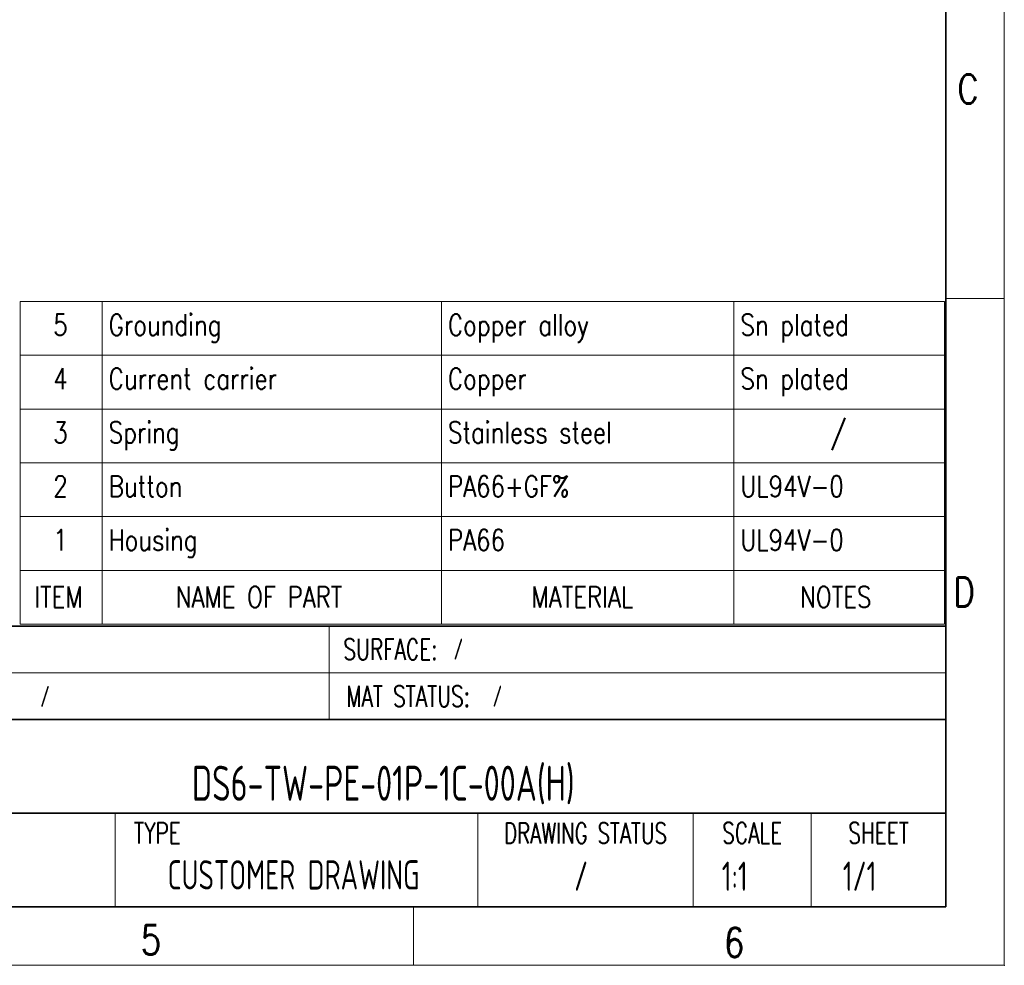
# Model space of a CAD drawing. Header units: millimetres. Extents: x 6 to 292, y 5 to 204.
# Tile 17 of 23: x 208 to 292, y 5 to 86. Entities that reach past the tile are written whole.
import ezdxf
from ezdxf.entities.mleader import LeaderData, LeaderLine
from ezdxf.enums import TextEntityAlignment as Align
from ezdxf.math import Vec2, Vec3

# ---------------------------------------------------------------- set-up
doc = ezdxf.new("R2010")
doc.units = ezdxf.units.MM
for name, color, linetype in [('Default', 7, 'Continuous'), ('TEXT', 7, 'Continuous'), ('图框', 7, 'Continuous'), ('细实线', 7, 'Continuous'), ('轮廓线', 7, 'Continuous')]:
    doc.layers.add(name, color=color, linetype=linetype)
doc.layers.add('尺寸层', color=5, linetype='Continuous', lineweight=13)
doc.styles.add('SEACAD_romans_shx', font='romans.shx')

# ---------------------------------------------------------------- blocks, each defined once
blk = doc.blocks.new('SE')
at = {"layer": '尺寸层'}
for p, q in [((214.879, 61.754), (214.879, 57.154)), ((243.879, 61.754), (243.879, 57.154)), ((268.879, 61.754), (268.879, 57.154)), ((207.879, 57.154), (286.879, 57.154)), ((214.879, 57.154), (214.879, 52.554)), ((243.879, 57.154), (243.879, 52.554)), ((268.879, 57.154), (268.879, 52.554)), ((207.879, 52.554), (286.879, 52.554)), ((214.879, 52.554), (214.879, 47.954)), ((243.879, 52.554), (243.879, 47.954)), ((268.879, 52.554), (268.879, 47.954)), ((207.879, 47.954), (286.879, 47.954)), ((214.879, 47.954), (214.879, 43.354)), ((243.879, 47.954), (243.879, 43.354)), ((268.879, 47.954), (268.879, 43.354)), ((207.879, 43.354), (286.879, 43.354)), ((214.879, 43.354), (214.879, 38.754)), ((243.879, 43.354), (243.879, 38.754)), ((268.879, 43.354), (268.879, 38.754)), ((207.879, 38.754), (286.879, 38.754)), ((214.879, 38.754), (214.879, 34.154)), ((243.879, 38.754), (243.879, 34.154)), ((268.879, 38.754), (268.879, 34.154))]:
    blk.add_line(p, q, dxfattribs=at)
blk.add_lwpolyline([(207.879, 34.154), (207.879, 61.754), (286.879, 61.754), (286.879, 34.154), (207.879, 34.154)], dxfattribs=at)
at = {"layer": '尺寸层', "style": 'SEACAD_romans_shx', "width": 0.8}
for s, p in [('5', (210.701, 60.647)), ('Grounding', (215.444, 60.647)), ('Copper alloy', (244.444, 60.647)), ('Sn plated', (269.444, 60.647)), ('4', (210.701, 56.047)), ('Current carrier', (215.444, 56.047)), ('Copper', (244.444, 56.047)), ('Sn plated', (269.444, 56.047)), ('3', (210.701, 51.447)), ('Spring', (215.444, 51.447)), ('Stainless steel', (244.444, 51.447)), ('/', (277.14, 51.447)), ('2', (210.701, 46.847)), ('Button', (215.444, 46.847)), ('PA66+GF%', (244.444, 46.847)), ('UL94V-0', (269.444, 46.847)), ('1', (210.701, 42.247)), ('Housing', (215.444, 42.247)), ('PA66', (244.444, 42.247)), ('UL94V-0', (269.444, 42.247)), ('ITEM', (209.078, 37.391)), ('NAME OF PART', (221.16, 37.391)), ('MATERIAL', (251.571, 37.391)), ('NOTES', (274.53, 37.391))]:
    blk.add_text(s, height=1.8, dxfattribs=at).set_placement(p, align=Align.TOP_LEFT)
blk = doc.blocks.new('_Dot')
at = {"color": 0, "linetype": 'ByBlock', "lineweight": -2}
blk.add_line((-0.5, 0), (-1, 0), dxfattribs=at)
at = {"color": 0, "linetype": 'ByBlock', "const_width": 0.5}
blk.add_lwpolyline([(-0.25, 0, 1), (0.25, 0, 1)], format="xyb", close=True, dxfattribs=at)
blk = doc.blocks.new('A4-drawing_frame')
at = {"layer": '细实线', "color": 7, "linetype": 'Continuous', "lineweight": 13}
for p, q in [((0, 0), (0, 199)), ((-5, 57), (0, 57)), ((-50.5, 5), (-50.5, 0)), ((-286.5, 0), (0, 0))]:
    blk.add_line(p, q, dxfattribs=at)
blk.add_point((0, 0), dxfattribs=at)
at = {"layer": '轮廓线', "color": 7, "linetype": 'Continuous', "lineweight": 35}
for p in [(-5, 195), (-282, 5)]:
    blk.add_line(p, (-5, 5), dxfattribs=at)
at = {"layer": 'TEXT', "char_height": 2.5, "attachment_point": 8, "style": 'SEACAD_romans_shx'}
for s, insert, width in [('{\\fromans|b0||i0||c0|p34;\\C7;\\H2.5;\\W0.8;C}', (-3.093, 73.661), 2.34019), ('{\\fromans|b0||i0||c0|p34;\\C7;\\H2.5;\\W0.8;D}', (-3.43, 30.661), 1.99773), ('{\\fromans|b0||i0||c0|p34;\\C7;\\H2.5;\\W0.8;5}', (-72.939, 0.928), 1.88357), ('{\\fromans|b0||i0||c0|p34;\\C7;\\H2.5;\\W0.8;6}', (-23.093, 0.701), 1.88357)]:
    blk.add_mtext(s, dxfattribs=dict(at, insert=insert, width=width))

msp = doc.modelspace()

# ---------------------------------------------------------------- linework, layer by layer
at = {"layer": '细实线', "color": 7, "linetype": 'Continuous', "lineweight": 13}
for p, q in [((234.3, 34), (234.3, 30)), ((195, 30), (287, 30)), ((234.3, 30), (234.3, 26)), ((216, 10), (216.003, 18)), ((247, 10), (247, 18)), ((265.4, 10), (265.4, 18)), ((275.5, 10), (275.5, 18))]:
    msp.add_line(p, q, dxfattribs=at)
at = {"layer": '轮廓线', "color": 7, "linetype": 'Continuous', "lineweight": 35}
for p, q in [((167, 34), (287, 34)), ((287, 10), (287, 34)), ((167, 26), (287, 26)), ((195, 18), (287, 18)), ((167, 10), (287, 10)), ((195, 10), (287, 10))]:
    msp.add_line(p, q, dxfattribs=at)

# ---------------------------------------------------------------- block references
at = {"layer": '图框', "color": 7}
msp.add_blockref('A4-drawing_frame', (292, 5), dxfattribs=at)
at = {"layer": '尺寸层'}
msp.add_blockref('SE', (0, 0), dxfattribs=at)

# ---------------------------------------------------------------- texts
at = {"layer": 'TEXT', "attachment_point": 5, "style": 'SEACAD_romans_shx'}
for s, insert, char_height, width in [('{\\fromans|b0||i0||c0|p34;\\C7;\\H1.8;\\W0.7;SURFACE:}', (239.526, 32), 1.8, 10.4527), ('{\\fromans|b0||i0||c0|p34;\\C7;\\H1.8;\\W0.7;MAT STATUS:}', (241.039, 28), 1.8, 13.47834), ('{\\fromans|b0||i0||c0|p34;\\C7;\\H1.8;\\W0.7;TYPE}', (219.6, 16.3), 1.8, 7.2), ('{\\fromans|b0||i0||c0|p34;\\C7;\\H1.763888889;\\W0.7;\\T1.;DRAWING STATUS}', (256.2, 16.287), 1.76389, 18.4), ('{\\fromans|b0||i0||c0|p34;\\C7;\\H1.8;\\W0.7;SCALE}', (270.45, 16.3), 1.8, 10.1), ('{\\fromans|b0||i0||c0|p34;\\C7;\\H1.8;\\W0.7;SHEET}', (281.25, 16.3), 1.8, 11.5)]:
    msp.add_mtext(s, dxfattribs=dict(at, insert=insert, char_height=char_height, width=width))

# ---------------------------------------------------------------- leaders
at = {"layer": 'Default', "color": 7, "linetype": 'Continuous', "lineweight": 13}
ml = msp.add_multileader_mtext('Standard', dxfattribs=at)
ml.set_content('{\\pxsm0.9;\\fSolid Edge ANSI|b0||i0||c0|p34;\\W0.7;/\\P}', color=256)
ml.set_leader_properties()
ml.set_arrow_properties(name='DOT')
ml.build(insert=Vec2(0, 0))
ml.multileader.update_dxf_attribs({"leader_type": 0, "dogleg_length": 0, "arrow_head_size": 1.8})
ctx = ml.context
ctx.base_point, ctx.char_height, ctx.arrow_head_size, ctx.landing_gap_size = Vec3(242.906, 32.035), 1.8, 1.8, 0.63
ctx.mtext.insert = Vec3(244.906, 32.938)
ml = msp.add_multileader_mtext('Standard', dxfattribs=at)
ml.set_content('{\\pxsm0.9;\\fSolid Edge ANSI|b0||i0||c0|p34;\\W0.7;/\\P}', color=256)
ml.set_leader_properties()
ml.set_arrow_properties(name='DOT')
ml.build(insert=Vec2(0, 0))
ml.multileader.update_dxf_attribs({"leader_type": 0, "dogleg_length": 0, "arrow_head_size": 1.8})
ctx = ml.context
ctx.base_point, ctx.char_height, ctx.arrow_head_size, ctx.landing_gap_size = Vec3(207.57, 27.986), 1.8, 1.8, 0.63
ctx.mtext.insert = Vec3(209.57, 28.889)
ml = msp.add_multileader_mtext('Standard', dxfattribs=at)
ml.set_content('{\\pxsm0.9;\\fSolid Edge ANSI|b0||i0||c0|p34;\\W0.7;/\\P}', color=256)
ml.set_leader_properties()
ml.set_arrow_properties(name='DOT')
ml.build(insert=Vec2(0, 0))
ml.multileader.update_dxf_attribs({"leader_type": 0, "dogleg_length": 0, "arrow_head_size": 1.8})
ctx = ml.context
ctx.base_point, ctx.char_height, ctx.arrow_head_size, ctx.landing_gap_size = Vec3(246.24, 28.007), 1.8, 1.8, 0.63
ctx.mtext.insert = Vec3(248.24, 28.909)
ml = msp.add_multileader_mtext('Standard', dxfattribs=at)
ml.set_content('{\\pxsm0.9;\\fSolid Edge ANSI|b0||i0||c0|p34;\\W0.7;DS6-TW-PE-01P-1C-00A(H)\\P}', color=256)
ml.set_leader_properties()
ml.set_arrow_properties(name='DOT')
ml.build(insert=Vec2(0, 0))
ml.multileader.update_dxf_attribs({"leader_type": 0, "dogleg_length": 0, "arrow_head_size": 3})
ctx = ml.context
ctx.base_point, ctx.char_height, ctx.arrow_head_size, ctx.landing_gap_size = Vec3(220.984, 20.55), 3, 3, 1.05
ctx.text_align_type = 1
ctx.mtext.insert, ctx.mtext.alignment = Vec3(238.916, 22.063), 2
ml = msp.add_multileader_mtext('Standard', dxfattribs=at)
ml.set_content('{\\pxsm0.9;\\fSolid Edge ANSI|b0||i0||c0|p34;\\W0.7;CUSTOMER DRAWING\\P}', color=256)
ml.set_leader_properties()
ml.set_arrow_properties(name='DOT')
ml.build(insert=Vec2(0, 0))
ml.multileader.update_dxf_attribs({"leader_type": 0, "dogleg_length": 0, "arrow_head_size": 2.5})
ctx = ml.context
ctx.base_point, ctx.char_height, ctx.arrow_head_size, ctx.landing_gap_size = Vec3(219.044, 12.722), 2.5, 2.5, 0.875
ctx.text_align_type = 1
ctx.mtext.insert, ctx.mtext.alignment = Vec3(231.251, 13.98), 2
ml = msp.add_multileader_mtext('Standard', dxfattribs=at)
ml.set_content('{\\pxsm0.9;\\fSolid Edge ANSI|b0||i0||c0|p34;\\W0.7;/\\P}', color=256)
ml.set_leader_properties()
ml.set_arrow_properties(name='DOT')
ml.build(insert=Vec2(0, 0))
ml.multileader.update_dxf_attribs({"leader_type": 0, "dogleg_length": 0, "arrow_head_size": 2.5})
ctx = ml.context
ctx.base_point, ctx.char_height, ctx.arrow_head_size, ctx.landing_gap_size = Vec3(253.546, 12.617), 2.5, 2.5, 0.875
ctx.text_align_type = 1
ctx.mtext.insert, ctx.mtext.alignment = Vec3(255.821, 13.87), 2
at = {"layer": 'TEXT', "color": 7, "linetype": 'Continuous', "lineweight": 13}
ml = msp.add_multileader_mtext('Standard', dxfattribs=at)
ml.set_content('{\\pxsm0.9;\\fSolid Edge ANSI|b0||i0||c0|p34;\\W0.7;1:1\\P}', color=256)
ml.set_leader_properties()
ml.set_arrow_properties(name='DOT')
ml.build(insert=Vec2(0, 0))
ml.multileader.update_dxf_attribs({"leader_type": 0, "dogleg_length": 0, "arrow_head_size": 2.5})
ctx = ml.context
ctx.base_point, ctx.char_height, ctx.arrow_head_size, ctx.landing_gap_size = Vec3(266.308, 12.612), 2.5, 2.5, 0.875
ctx.text_align_type = 1
ctx.mtext.insert, ctx.mtext.alignment = Vec3(268.955, 13.863), 2
ml = msp.add_multileader_mtext('Standard', dxfattribs=at)
ml.set_content('{\\pxsm0.9;\\fSolid Edge ANSI|b0||i0||c0|p34;\\W0.7;1/1\\P}', color=256)
ml.set_leader_properties()
ml.set_arrow_properties(name='DOT')
ml.build(insert=Vec2(0, 0))
ml.multileader.update_dxf_attribs({"leader_type": 0, "dogleg_length": 0, "arrow_head_size": 2.5})
ctx = ml.context
ctx.base_point, ctx.char_height, ctx.arrow_head_size, ctx.landing_gap_size = Vec3(276.809, 12.612), 2.5, 2.5, 0.875
ctx.text_align_type = 1
ctx.mtext.insert, ctx.mtext.alignment = Vec3(279.631, 13.866), 2

doc.saveas('drawing.dxf')
